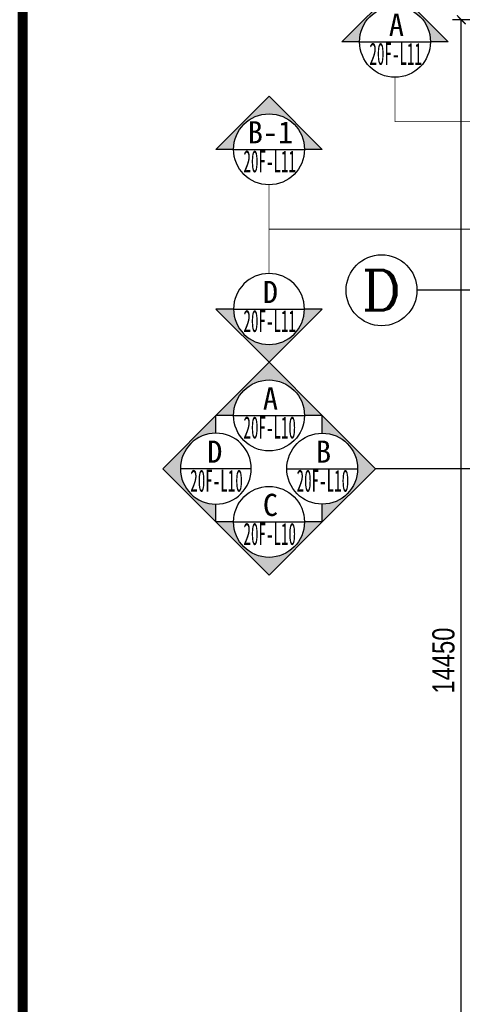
# Model space of a CAD drawing. Header units: millimetres. Extents: x -539149 to -534375, y 505028 to 505469.
# Tile 120 of 135: x -534969 to -534919, y 505254 to 505365. Entities that reach past the tile are written whole.
import ezdxf
from ezdxf.enums import TextEntityAlignment as Align
from ezdxf.lldxf.tags import DXFTag

# ---------------------------------------------------------------- set-up
doc = ezdxf.new("R2010")
doc.units = ezdxf.units.MM
doc.header["$LTSCALE"] = 10
for name, color, linetype in [('A-建筑-拆墙', 251, 'Continuous'), ('A-建筑-窗户', 4, 'Continuous'), ('A-建筑-轴号', 3, 'Continuous'), ('A2图框$0$E-图框', 100, 'Continuous'), ('AXIS_TEXT', 50, 'Continuous'), ('B-平面-尺寸', 8, 'Continuous'), ('E-图框', 100, 'Continuous'), ('E-填充', 251, 'Continuous'), ('E-文本', 7, 'Continuous')]:
    doc.layers.add(name, color=color, linetype=linetype)
doc.styles.add('_TCH_AXIS', font='COMPLEX', dxfattribs={"bigfont": 'GBCBIG'})
doc.styles.add('CCD_DIM', font='txt', dxfattribs={"width": 0.8})
doc.styles.add('COMPLEX', font='COMPLEX')
doc.styles.add('黑体', font='simhei.ttf')
tags = doc.linetypes.add('CENTER', pattern=[2, 1.25, -0.25, 0.25, -0.25]).pattern_tags.tags
tags[10:11] = [DXFTag(74, 4), DXFTag(75, 0), DXFTag(340, '0'), DXFTag(46, 1.0), DXFTag(50, 0.0), DXFTag(44, 0.0), DXFTag(45, 0.0)]
tags[8:9] = [DXFTag(74, 4), DXFTag(75, 0), DXFTag(340, '0'), DXFTag(46, 1.0), DXFTag(50, 0.0), DXFTag(44, 0.0), DXFTag(45, 0.0)]
tags[6:7] = [DXFTag(74, 4), DXFTag(75, 0), DXFTag(340, '0'), DXFTag(46, 1.0), DXFTag(50, 0.0), DXFTag(44, 0.0), DXFTag(45, 0.0)]
tags[4:5] = [DXFTag(74, 4), DXFTag(75, 0), DXFTag(340, '0'), DXFTag(46, 1.0), DXFTag(50, 0.0), DXFTag(44, 0.0), DXFTag(45, 0.0)]
doc.dimstyles.new('1', dxfattribs={"dimscale": 0, "dimtxt": 2.5, "dimasz": 1.5, "dimexe": 1, "dimexo": 0, "dimgap": 0.3, "dimtad": 1, "dimdec": 0, "dimzin": 0, "dimdsep": 46, "dimtxsty": 'Standard', "dimblk": 'ARCHTICK', "dimcen": 0.09, "dimclrd": 8, "dimclre": 8, "dimclrt": 4, "dimadec": 0, "dimazin": 0, "dimtfac": 1, "dimtdec": 0, "dimtix": 1, "dimtofl": 0, "dimtmove": 2, "dimatfit": 3, "dimldrblk": 'DOTSMALL', "dimfxl": 5, "dimfxlon": 1, "dimtolj": 1, "dimtzin": 0, "dimarcsym": 0})
doc.dimstyles.new('1-1', dxfattribs={"dimscale": 0, "dimtxt": 2.5, "dimasz": 1, "dimexe": 1, "dimexo": 1, "dimgap": 0.75, "dimtad": 1, "dimdec": 0, "dimrnd": 0.004999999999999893, "dimzin": 0, "dimdsep": 46, "dimtxsty": 'CCD_DIM', "dimblk": 'ARCHTICK', "dimcen": 0.13, "dimclrd": 44, "dimclre": 44, "dimclrt": 50, "dimadec": 0, "dimazin": 0, "dimtfac": 1, "dimtdec": 0, "dimtix": 1, "dimtmove": 2, "dimatfit": 3, "dimldrblk": 'HBA_Leader_Dot', "dimfxl": 5, "dimfxlon": 1, "dimtvp": 1, "dimtolj": 1, "dimtzin": 0, "dimarcsym": 0})

# ---------------------------------------------------------------- blocks, each defined once
blk = doc.blocks.new('_ArchTick')
at = {"color": 0, "linetype": 'ByBlock', "const_width": 0.15}
blk.add_lwpolyline([(-0.5, -0.5), (0.5, 0.5)], dxfattribs=at)
blk = doc.blocks.new('HBA_Leader_Dot')
at = {"color": 0, "linetype": 'ByBlock'}
blk.add_line((-5, 0), (-10, 0), dxfattribs=at)
at = {"color": 0, "linetype": 'ByBlock', "const_width": 5}
blk.add_lwpolyline([(-2.5, 0, 1), (2.5, 0, 1)], format="xyb", close=True, dxfattribs=at)
blk = doc.blocks.new('_AXISO')
blk.add_circle((0, 0), 0.5)
at = {"layer": 'AXIS_TEXT', "style": 'COMPLEX', "width": 1.041666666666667}
blk.add_attdef('A', text='', height=0.56, dxfattribs=at).set_placement((-0.25, -0.28), (0.25, -0.28), align=Align.FIT)
blk = doc.blocks.new('A2图框')
at = {"layer": 'A2图框$0$E-图框', "color": 4, "const_width": 1.131313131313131}
blk.add_lwpolyline([(-363.4031259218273, 295.2979469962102), (209.3847528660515, 295.2979469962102), (209.3847528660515, -104.9040732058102), (-363.4031259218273, -104.9040732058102)], close=True, dxfattribs=at)

msp = doc.modelspace()

# ---------------------------------------------------------------- hatches: boundary and pattern name
at = {"layer": 'E-填充'}
h = msp.add_hatch(color=251, dxfattribs=at)
edge = h.paths.add_edge_path()
edge.add_line((-534926.653461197, 505368.7061250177), (-534932.6534612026, 505362.706125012))
edge.add_line((-534932.6534612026, 505362.7061250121), (-534930.6534612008, 505362.7061250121))
edge.add_ellipse((-534926.653461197, 505362.7061250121), major_axis=(-2.828427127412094, 2.828427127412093), ratio=0.999999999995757, start_angle=-44.99999999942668, end_angle=45.000000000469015, ccw=False)
edge.add_ellipse((-534926.653461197, 505362.7061250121), major_axis=(-2.828427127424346, 2.828427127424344), ratio=0.9999999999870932, start_angle=225.0000000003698, end_angle=314.99999999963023, ccw=False)
edge.add_line((-534922.6534611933, 505362.7061250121), (-534920.6534611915, 505362.7061250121))
edge.add_line((-534920.6534611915, 505362.7061250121), (-534926.653461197, 505368.7061250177))
h = msp.add_hatch(color=251, dxfattribs=at)
edge = h.paths.add_edge_path()
edge.add_line((-534940.86657998, 505356.5819811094), (-534946.8665799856, 505350.5819811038))
edge.add_line((-534946.8665799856, 505350.5819811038), (-534944.8665799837, 505350.5819811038))
edge.add_ellipse((-534940.86657998, 505350.5819811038), major_axis=(-2.828427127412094, 2.828427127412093), ratio=0.999999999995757, start_angle=-44.99999999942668, end_angle=45.000000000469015, ccw=False)
edge.add_ellipse((-534940.86657998, 505350.5819811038), major_axis=(-2.828427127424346, 2.828427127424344), ratio=0.9999999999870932, start_angle=225.0000000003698, end_angle=314.99999999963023, ccw=False)
edge.add_line((-534936.8665799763, 505350.5819811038), (-534934.8665799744, 505350.5819811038))
edge.add_line((-534934.8665799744, 505350.5819811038), (-534940.86657998, 505356.5819811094))
h = msp.add_hatch(color=251, dxfattribs=at)
edge = h.paths.add_edge_path()
edge.add_line((-534940.86657998, 505326.5819810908), (-534946.8665799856, 505332.5819810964))
edge.add_line((-534946.8665799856, 505332.5819810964), (-534944.8665799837, 505332.5819810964))
edge.add_ellipse((-534940.86657998, 505332.5819810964), major_axis=(-2.828427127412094, -2.828427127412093), ratio=0.999999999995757, start_angle=314.999999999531, end_angle=404.9999999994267)
edge.add_ellipse((-534940.86657998, 505332.5819810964), major_axis=(-2.828427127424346, -2.828427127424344), ratio=0.9999999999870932, start_angle=45.00000000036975, end_angle=134.9999999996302)
edge.add_line((-534936.8665799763, 505332.5819810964), (-534934.8665799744, 505332.5819810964))
edge.add_line((-534934.8665799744, 505332.5819810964), (-534940.86657998, 505326.5819810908))
h = msp.add_hatch(color=251, dxfattribs=at)
edge = h.paths.add_edge_path()
edge.add_line((-534940.86657998, 505326.5819810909), (-534946.8665799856, 505320.5819810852))
edge.add_line((-534946.8665799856, 505320.5819810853), (-534944.8665799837, 505320.5819810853))
edge.add_ellipse((-534940.86657998, 505320.5819810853), major_axis=(-2.828427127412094, 2.828427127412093), ratio=0.999999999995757, start_angle=-44.99999999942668, end_angle=45.000000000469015, ccw=False)
edge.add_ellipse((-534940.86657998, 505320.5819810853), major_axis=(-2.828427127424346, 2.828427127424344), ratio=0.9999999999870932, start_angle=225.0000000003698, end_angle=314.99999999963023, ccw=False)
edge.add_line((-534936.8665799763, 505320.5819810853), (-534934.8665799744, 505320.5819810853))
edge.add_line((-534934.8665799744, 505320.5819810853), (-534940.86657998, 505326.5819810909))
h = msp.add_hatch(color=251, dxfattribs=at)
edge = h.paths.add_edge_path()
edge.add_line((-534952.8665799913, 505314.5819810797), (-534946.8665799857, 505320.5819810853))
edge.add_line((-534946.8665799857, 505320.5819810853), (-534946.8665799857, 505318.5819810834))
edge.add_ellipse((-534946.8665799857, 505314.5819810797), major_axis=(-2.828427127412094, 2.828427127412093), ratio=0.999999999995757, start_angle=314.999999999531, end_angle=404.9999999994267)
edge.add_ellipse((-534946.8665799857, 505314.5819810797), major_axis=(-2.828427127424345, 2.828427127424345), ratio=0.9999999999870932, start_angle=45.00000000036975, end_angle=134.9999999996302)
edge.add_line((-534946.8665799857, 505310.5819810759), (-534946.8665799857, 505308.5819810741))
edge.add_line((-534946.8665799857, 505308.5819810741), (-534952.8665799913, 505314.5819810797))
h = msp.add_hatch(color=251, dxfattribs=at)
edge = h.paths.add_edge_path()
edge.add_line((-534928.8665799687, 505314.5819810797), (-534934.8665799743, 505320.5819810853))
edge.add_line((-534934.8665799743, 505320.5819810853), (-534934.8665799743, 505318.5819810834))
edge.add_ellipse((-534934.8665799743, 505314.5819810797), major_axis=(2.828427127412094, 2.828427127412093), ratio=0.999999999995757, start_angle=-44.99999999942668, end_angle=45.000000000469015, ccw=False)
edge.add_ellipse((-534934.8665799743, 505314.5819810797), major_axis=(2.828427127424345, 2.828427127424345), ratio=0.9999999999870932, start_angle=225.0000000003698, end_angle=314.99999999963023, ccw=False)
edge.add_line((-534934.8665799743, 505310.5819810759), (-534934.8665799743, 505308.5819810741))
edge.add_line((-534934.8665799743, 505308.5819810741), (-534928.8665799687, 505314.5819810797))
h = msp.add_hatch(color=251, dxfattribs=at)
edge = h.paths.add_edge_path()
edge.add_line((-534940.86657998, 505302.5819810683), (-534946.8665799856, 505308.5819810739))
edge.add_line((-534946.8665799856, 505308.5819810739), (-534944.8665799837, 505308.5819810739))
edge.add_ellipse((-534940.8665799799, 505308.5819810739), major_axis=(-2.828427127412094, -2.828427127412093), ratio=0.999999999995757, start_angle=314.999999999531, end_angle=404.9999999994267)
edge.add_ellipse((-534940.86657998, 505308.5819810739), major_axis=(-2.828427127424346, -2.828427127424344), ratio=0.9999999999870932, start_angle=45.00000000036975, end_angle=134.9999999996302)
edge.add_line((-534936.8665799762, 505308.5819810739), (-534934.8665799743, 505308.5819810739))
edge.add_line((-534934.8665799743, 505308.5819810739), (-534940.86657998, 505302.5819810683))

# ---------------------------------------------------------------- linework, layer by layer
msp.add_line((-534938.8665799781, 505314.5819810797), (-534930.8665799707, 505314.5819810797))
at = {"layer": 'A-建筑-轴号', "ltscale": 0.01}
msp.add_line((-534909.1732111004, 505334.6987272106, 0.06894340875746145), (-534924.1732111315, 505334.6987272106, 0.06894340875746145), dxfattribs=at)
at = {"layer": 'E-图框', "linetype": 'CENTER', "ltscale": 0.5, "const_width": 0.1}
for points in [[(-534856.7454522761, 505356.5594574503), (-534856.7454522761, 505353.7061250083), (-534926.653461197, 505353.7061250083), (-534926.653461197, 505358.7061250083)], [(-534856.7454522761, 505344.4353135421), (-534856.7454522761, 505341.5819811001), (-534940.86657998, 505341.5819811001), (-534940.86657998, 505346.5819811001)], [(-534856.7454522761, 505338.7286486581), (-534856.7454522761, 505341.5819811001), (-534940.86657998, 505341.5819811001), (-534940.86657998, 505336.5819811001)]]:
    msp.add_lwpolyline(points, dxfattribs=at)
at = {"layer": 'E-文本', "color": 3}
for p, q in [((-534930.6534612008, 505362.706125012), (-534922.6534611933, 505362.706125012)), ((-534944.8665799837, 505350.5819811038), (-534936.8665799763, 505350.5819811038)), ((-534944.8665799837, 505332.5819810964), (-534936.8665799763, 505332.5819810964)), ((-534944.8665799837, 505320.5819810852), (-534936.8665799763, 505320.5819810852)), ((-534942.866579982, 505314.5819810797), (-534950.8665799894, 505314.5819810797)), ((-534944.8665799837, 505308.581981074), (-534936.8665799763, 505308.581981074))]:
    msp.add_line(p, q, dxfattribs=at)
for points in [[(-534930.6534612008, 505362.706125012), (-534932.6534612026, 505362.706125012), (-534926.653461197, 505368.7061250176), (-534920.6534611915, 505362.706125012), (-534922.6534611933, 505362.706125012)], [(-534944.8665799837, 505350.5819811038), (-534946.8665799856, 505350.5819811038), (-534940.86657998, 505356.5819811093), (-534934.8665799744, 505350.5819811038), (-534936.8665799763, 505350.5819811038)], [(-534944.8665799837, 505332.5819810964), (-534946.8665799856, 505332.5819810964), (-534940.86657998, 505326.5819810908), (-534934.8665799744, 505332.5819810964), (-534936.8665799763, 505332.5819810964)], [(-534944.8665799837, 505320.5819810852), (-534946.8665799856, 505320.5819810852), (-534940.86657998, 505326.5819810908), (-534934.8665799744, 505320.5819810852), (-534936.8665799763, 505320.5819810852)], [(-534946.8665799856, 505318.5819810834), (-534946.8665799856, 505320.5819810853), (-534952.8665799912, 505314.5819810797), (-534946.8665799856, 505308.5819810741), (-534946.8665799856, 505310.5819810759)], [(-534934.8665799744, 505318.5819810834), (-534934.8665799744, 505320.5819810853), (-534928.8665799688, 505314.5819810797), (-534934.8665799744, 505308.5819810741), (-534934.8665799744, 505310.5819810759)], [(-534944.8665799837, 505308.581981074), (-534946.8665799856, 505308.581981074), (-534940.86657998, 505302.5819810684), (-534934.8665799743, 505308.5819810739), (-534936.8665799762, 505308.5819810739)]]:
    msp.add_lwpolyline(points, dxfattribs=at)
for centre in [(-534926.6534611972, 505362.7061250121), (-534940.8665799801, 505350.5819811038), (-534940.8665799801, 505320.5819810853), (-534934.8665799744, 505314.5819810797), (-534940.86657998, 505308.5819810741)]:
    msp.add_ellipse(centre, major_axis=(2.828427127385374, 2.828427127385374), ratio=0.9999999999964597, start_param=5.497787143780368, end_param=11.78097245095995, dxfattribs=at)
at = {"layer": 'E-文本', "color": 3, "extrusion": (0, 0, -1)}
for centre, major_axis in [((-534940.8665799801, 505332.5819810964), (2.828427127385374, -2.828427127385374)), ((-534946.8665799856, 505314.5819810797), (-2.828427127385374, 2.828427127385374))]:
    msp.add_ellipse(centre, major_axis=major_axis, ratio=0.9999999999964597, start_param=5.497787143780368, end_param=11.78097245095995, dxfattribs=at)

# ---------------------------------------------------------------- block references
at = {"layer": 'A-建筑-窗户', "ltscale": 0.5}
msp.add_blockref('A2图框', (-534605.2452260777, 505153.3127202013), dxfattribs=at)
at = {"layer": 'A-建筑-轴号', "ltscale": 0.01}
ref = msp.add_blockref('_AXISO', (-534928.1732111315, 505334.6987272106, 0.06894340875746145), dxfattribs=dict(at, xscale=8, yscale=8, zscale=8))
ref.add_attrib('A', 'D', dxfattribs={"layer": 'AXIS_TEXT', "height": 4.525483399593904, "style": '_TCH_AXIS', "width": 1.235294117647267}).set_placement((-534930.4359528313, 505332.4359855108, 0.06894340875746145), (-534925.9104694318, 505332.4359855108, 0.06894340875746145), align=Align.FIT)

# ---------------------------------------------------------------- texts
at = {"layer": 'E-文本', "style": '黑体'}
for s, p in [('A', (-534926.4956454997, 505364.6262644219)), ('B-1', (-534940.7087642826, 505352.5021205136)), ('D', (-534940.7087642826, 505334.5021205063)), ('A', (-534940.7087642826, 505322.5021204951)), ('D', (-534946.9827290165, 505316.5021204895)), ('B', (-534934.708764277, 505316.5021204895)), ('C', (-534940.7087642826, 505310.5021204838))]:
    msp.add_text(s, height=2.5, dxfattribs=at).set_placement(p, align=Align.MIDDLE_CENTER)
at = {"layer": 'E-文本', "style": '黑体', "width": 0.4708994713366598}
for s, p, p2 in [('20F-L11', (-534929.5387775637, 505360.1087151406), (-534923.6128516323, 505360.1087151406)), ('20F-L11', (-534943.7518963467, 505347.9845712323), (-534937.8259704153, 505347.9845712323)), ('20F-L11', (-534943.7518963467, 505329.984571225), (-534937.8259704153, 505329.984571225)), ('20F-L10', (-534943.7518963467, 505317.9845712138), (-534937.8259704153, 505317.9845712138)), ('20F-L10', (-534949.7518963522, 505311.9845712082), (-534943.8259704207, 505311.9845712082)), ('20F-L10', (-534937.751896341, 505311.9845712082), (-534931.8259704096, 505311.9845712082)), ('20F-L10', (-534943.7518963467, 505305.9845712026), (-534937.8259704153, 505305.9845712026))]:
    msp.add_text(s, height=2.5, dxfattribs=at).set_placement(p, p2, align=Align.FIT)

# ---------------------------------------------------------------- dimensions: what is measured, and where the dimension line sits
at = {"layer": 'B-平面-尺寸', "ltscale": 0.01}
msp.add_aligned_dim(p1=(-534904.1732111, 505220.6987272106, 0.06894340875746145), p2=(-534904.1732111, 505365.1987272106, 0.06894340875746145), distance=15.000000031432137, dimstyle='1-1', override={"dimscale": 0.9999999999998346, "dimlfac": 100}, dxfattribs=at).render()

# ---------------------------------------------------------------- leaders
at = {"layer": 'A-建筑-拆墙'}
msp.add_leader([(-534846.9528129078, 505314.5819810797), (-534928.8665799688, 505314.5819810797)], dimstyle='1', override={"dimscale": 0.1171617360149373, "dimasz": 1, "dimtad": 0, "dimldrblk": 'Dot'}, dxfattribs=at)

doc.saveas('drawing.dxf')
